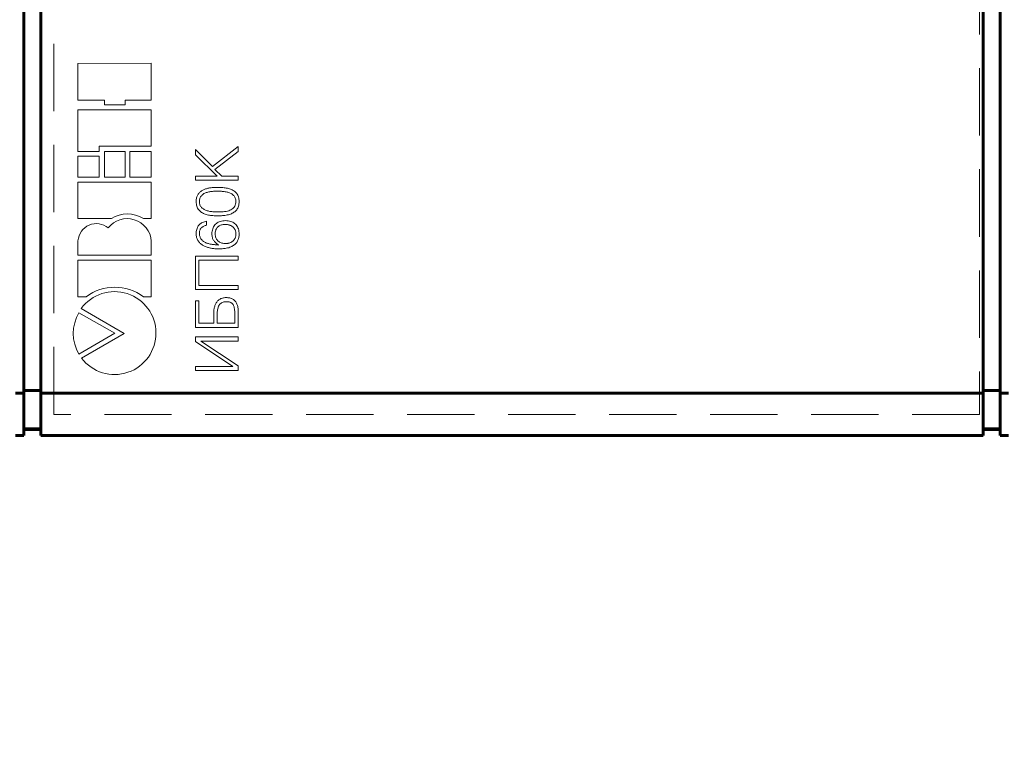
# Model space of a CAD drawing. Header units: millimetres. Extents: x 0 to 420, y 0 to 297.
# Tile 15 of 66: x 79 to 138, y 85 to 128. Entities that reach past the tile are written whole.
import ezdxf

# ---------------------------------------------------------------- set-up
doc = ezdxf.new("R2010")
doc.units = ezdxf.units.MM
for name, pattern in [('K5LT32769', [6, 4, -2]), ('K5LT_BASIC', [0]), ('K5LT_THIN', [0])]:
    doc.linetypes.add(name, pattern=pattern)
doc.layers.add('Системный слой', color=7, linetype='Continuous')
doc.layers.add('Слой 1', color=6, linetype='Continuous')

# ---------------------------------------------------------------- blocks, each defined once
blk = doc.blocks.new('U14')
at = {"layer": 'Системный слой', "linetype": 'K5LT32769', "lineweight": 0}
for p, q in [((81.174, 155.395), (136.174, 155.395)), ((81.174, 104.845), (81.174, 155.395)), ((136.174, 155.395), (136.174, 104.845)), ((136.174, 104.845), (81.174, 104.845))]:
    blk.add_line(p, q, dxfattribs=at)

msp = doc.modelspace()

# ---------------------------------------------------------------- linework, layer by layer
at = {"layer": 'Системный слой', "linetype": 'K5LT_BASIC', "lineweight": 60}
for p, q in [((79.395, 153.595), (79.395, 106.095)), ((137.395, 106.095), (137.395, 153.595)), ((80.395, 106.095), (80.395, 145.895)), ((80.395, 106.095), (80.395, 145.895)), ((136.395, 145.895), (136.395, 106.095)), ((78.895, 106.095), (79.395, 106.095)), ((80.395, 106.261), (79.395, 106.261)), ((79.395, 106.095), (79.395, 103.595)), ((80.395, 106.095), (136.395, 106.095)), ((80.395, 106.095), (80.395, 103.595)), ((136.395, 106.095), (80.395, 106.095)), ((136.395, 106.261), (137.395, 106.261)), ((136.395, 106.095), (136.395, 103.595)), ((137.395, 106.095), (137.895, 106.095)), ((137.395, 106.095), (137.395, 103.595)), ((79.395, 103.595), (78.895, 103.595)), ((80.395, 103.995), (79.395, 103.995)), ((79.395, 103.945), (80.395, 103.945)), ((136.395, 103.595), (80.395, 103.595)), ((136.395, 103.995), (137.395, 103.995)), ((136.395, 103.945), (137.395, 103.945)), ((137.895, 103.595), (137.395, 103.595))]:
    msp.add_line(p, q, dxfattribs=at)
at = {"layer": 'Слой 1', "linetype": 'K5LT_THIN', "lineweight": 18}
for p, q in [((82.606, 125.685), (86.965, 125.688)), ((82.606, 123.509), (82.606, 125.685)), ((86.965, 125.688), (86.965, 123.507)), ((84.175, 123.507), (82.606, 123.509)), ((84.175, 123.224), (84.175, 123.507)), ((85.418, 123.506), (85.418, 123.224)), ((86.965, 123.507), (85.419, 123.507)), ((82.606, 122.925), (86.965, 122.925)), ((82.606, 122.925), (82.606, 120.459)), ((84.175, 123.224), (85.418, 123.224)), ((86.965, 122.925), (86.965, 120.759)), ((86.965, 120.759), (83.875, 120.759)), ((83.875, 120.759), (83.875, 120.459)), ((90.596, 119.565), (89.581, 120.571)), ((89.581, 120.571), (89.581, 120.256)), ((92.131, 120.749), (90.596, 119.565)), ((92.131, 120.453), (92.131, 120.749)), ((83.875, 120.459), (82.606, 120.459)), ((82.606, 118.937), (82.606, 120.177)), ((82.606, 120.177), (83.875, 120.177)), ((83.875, 120.177), (83.875, 118.937)), ((84.175, 118.937), (84.175, 120.459)), ((84.175, 120.459), (85.418, 120.459)), ((85.418, 120.459), (85.418, 118.937)), ((85.697, 118.937), (85.697, 120.459)), ((85.697, 120.459), (86.965, 120.459)), ((86.965, 120.459), (86.965, 118.937)), ((89.581, 120.256), (90.868, 118.992)), ((90.747, 119.391), (92.131, 120.453)), ((91.145, 118.992), (90.747, 119.391)), ((82.606, 118.937), (83.875, 118.937)), ((84.175, 118.937), (85.418, 118.937)), ((86.965, 118.937), (85.697, 118.937)), ((89.581, 118.992), (89.581, 118.75)), ((90.868, 118.992), (89.581, 118.992)), ((92.131, 118.992), (91.145, 118.992)), ((92.131, 118.75), (92.131, 118.992)), ((82.606, 118.633), (86.965, 118.633)), ((82.606, 118.633), (82.606, 116.467)), ((86.965, 118.633), (86.965, 116.467)), ((89.581, 118.75), (92.131, 118.75)), ((90.059, 118.178), (90.018, 118.158)), ((90.102, 118.197), (90.059, 118.178)), ((90.146, 118.214), (90.102, 118.197)), ((90.191, 118.23), (90.146, 118.214)), ((90.237, 118.244), (90.191, 118.23)), ((90.283, 118.257), (90.237, 118.244)), ((90.331, 118.269), (90.283, 118.257)), ((90.379, 118.279), (90.331, 118.269)), ((90.428, 118.288), (90.379, 118.279)), ((90.478, 118.296), (90.428, 118.288)), ((90.528, 118.302), (90.478, 118.296)), ((90.578, 118.307), (90.528, 118.302)), ((90.628, 118.312), (90.578, 118.307)), ((90.678, 118.315), (90.628, 118.312)), ((90.728, 118.318), (90.678, 118.315)), ((90.778, 118.32), (90.728, 118.318)), ((90.828, 118.322), (90.778, 118.32)), ((90.877, 118.323), (90.828, 118.322)), ((90.927, 118.322), (90.877, 118.323)), ((91.001, 118.322), (90.927, 118.322)), ((91.073, 118.32), (91.001, 118.322)), ((91.145, 118.317), (91.073, 118.32)), ((91.215, 118.311), (91.145, 118.317)), ((91.284, 118.304), (91.215, 118.311)), ((91.351, 118.295), (91.284, 118.304)), ((91.418, 118.284), (91.351, 118.295)), ((91.483, 118.272), (91.418, 118.284)), ((91.546, 118.258), (91.483, 118.272)), ((91.608, 118.241), (91.546, 118.258)), ((91.667, 118.221), (91.608, 118.241)), ((91.723, 118.198), (91.667, 118.221)), ((91.777, 118.173), (91.723, 118.198)), ((91.827, 118.144), (91.777, 118.173)), ((89.638, 117.598), (89.633, 117.541)), ((89.646, 117.652), (89.638, 117.598)), ((89.657, 117.704), (89.646, 117.652)), ((89.67, 117.753), (89.657, 117.704)), ((89.686, 117.8), (89.67, 117.753)), ((89.705, 117.844), (89.686, 117.8)), ((89.727, 117.885), (89.705, 117.844)), ((89.752, 117.924), (89.727, 117.885)), ((89.779, 117.96), (89.752, 117.924)), ((89.808, 117.995), (89.779, 117.96)), ((89.838, 118.027), (89.808, 117.995)), ((89.832, 117.582), (89.843, 117.632)), ((89.87, 118.057), (89.838, 118.027)), ((89.843, 117.632), (89.857, 117.68)), ((89.857, 117.68), (89.874, 117.723)), ((89.904, 118.085), (89.87, 118.057)), ((89.874, 117.723), (89.896, 117.764)), ((89.896, 117.764), (89.921, 117.802)), ((89.94, 118.111), (89.904, 118.085)), ((89.921, 117.802), (89.95, 117.837)), ((89.978, 118.136), (89.94, 118.111)), ((89.95, 117.837), (89.982, 117.868)), ((90.018, 118.158), (89.978, 118.136)), ((89.982, 117.868), (90.018, 117.897)), ((90.018, 117.897), (90.055, 117.924)), ((90.055, 117.924), (90.095, 117.949)), ((90.095, 117.949), (90.137, 117.971)), ((90.137, 117.971), (90.182, 117.992)), ((90.182, 117.992), (90.228, 118.01)), ((90.228, 118.01), (90.277, 118.026)), ((90.277, 118.026), (90.328, 118.039)), ((90.328, 118.039), (90.381, 118.051)), ((90.381, 118.051), (90.436, 118.061)), ((90.436, 118.061), (90.491, 118.07)), ((90.491, 118.07), (90.547, 118.077)), ((90.547, 118.077), (90.604, 118.083)), ((90.604, 118.083), (90.662, 118.088)), ((90.662, 118.088), (90.721, 118.092)), ((90.721, 118.092), (90.78, 118.094)), ((90.78, 118.094), (90.84, 118.095)), ((90.84, 118.095), (90.9, 118.095)), ((90.9, 118.095), (90.957, 118.096)), ((90.957, 118.096), (91.015, 118.095)), ((91.015, 118.095), (91.071, 118.093)), ((91.071, 118.093), (91.128, 118.09)), ((91.128, 118.09), (91.184, 118.085)), ((91.184, 118.085), (91.241, 118.08)), ((91.241, 118.08), (91.297, 118.073)), ((91.297, 118.073), (91.352, 118.066)), ((91.352, 118.066), (91.408, 118.057)), ((91.408, 118.057), (91.462, 118.046)), ((91.462, 118.046), (91.513, 118.033)), ((91.513, 118.033), (91.563, 118.017)), ((91.563, 118.017), (91.611, 118)), ((91.611, 118), (91.656, 117.98)), ((91.656, 117.98), (91.7, 117.958)), ((91.7, 117.958), (91.741, 117.934)), ((91.741, 117.934), (91.781, 117.908)), ((91.781, 117.908), (91.818, 117.88)), ((91.818, 117.88), (91.853, 117.848)), ((91.876, 118.113), (91.827, 118.144)), ((91.853, 117.848), (91.884, 117.814)), ((91.921, 118.08), (91.876, 118.113)), ((91.884, 117.814), (91.91, 117.776)), ((91.91, 117.776), (91.933, 117.735)), ((91.964, 118.043), (91.921, 118.08)), ((91.933, 117.735), (91.952, 117.69)), ((91.952, 117.69), (91.968, 117.643)), ((92.004, 118.004), (91.964, 118.043)), ((91.968, 117.643), (91.979, 117.592)), ((91.979, 117.592), (91.986, 117.538)), ((92.04, 117.961), (92.004, 118.004)), ((92.072, 117.914), (92.04, 117.961)), ((92.1, 117.864), (92.072, 117.914)), ((92.124, 117.81), (92.1, 117.864)), ((92.143, 117.752), (92.124, 117.81)), ((92.159, 117.69), (92.143, 117.752)), ((92.17, 117.624), (92.159, 117.69)), ((92.178, 117.555), (92.17, 117.624)), ((89.633, 117.541), (89.631, 117.481)), ((89.631, 117.481), (89.635, 117.404)), ((89.635, 117.404), (89.642, 117.332)), ((89.642, 117.332), (89.655, 117.263)), ((89.655, 117.263), (89.671, 117.199)), ((89.671, 117.199), (89.692, 117.139)), ((89.692, 117.139), (89.718, 117.083)), ((89.718, 117.083), (89.747, 117.032)), ((89.747, 117.032), (89.781, 116.984)), ((89.823, 117.472), (89.826, 117.529)), ((89.826, 117.42), (89.823, 117.472)), ((89.826, 117.529), (89.832, 117.582)), ((89.833, 117.369), (89.826, 117.42)), ((89.843, 117.322), (89.833, 117.369)), ((89.857, 117.277), (89.843, 117.322)), ((89.875, 117.235), (89.857, 117.277)), ((89.897, 117.196), (89.875, 117.235)), ((89.923, 117.159), (89.897, 117.196)), ((89.952, 117.126), (89.923, 117.159)), ((89.985, 117.095), (89.952, 117.126)), ((90.021, 117.066), (89.985, 117.095)), ((90.06, 117.039), (90.021, 117.066)), ((90.101, 117.015), (90.06, 117.039)), ((90.144, 116.992), (90.101, 117.015)), ((91.757, 117.024), (91.697, 116.991)), ((91.81, 117.063), (91.757, 117.024)), ((91.857, 117.107), (91.81, 117.063)), ((91.896, 117.156), (91.857, 117.107)), ((91.928, 117.21), (91.896, 117.156)), ((91.954, 117.27), (91.928, 117.21)), ((91.973, 117.335), (91.954, 117.27)), ((91.984, 117.406), (91.973, 117.335)), ((91.989, 117.481), (91.984, 117.406)), ((91.986, 117.538), (91.989, 117.481)), ((92.04, 116.996), (92.072, 117.043)), ((92.072, 117.043), (92.1, 117.094)), ((92.1, 117.094), (92.124, 117.149)), ((92.124, 117.149), (92.144, 117.208)), ((92.144, 117.208), (92.159, 117.27)), ((92.159, 117.27), (92.171, 117.337)), ((92.171, 117.337), (92.178, 117.407)), ((92.181, 117.481), (92.178, 117.555)), ((92.178, 117.407), (92.181, 117.481)), ((82.606, 116.467), (84.595, 116.467)), ((86.493, 116.467), (86.965, 116.467)), ((89.781, 116.984), (89.82, 116.941)), ((89.82, 116.941), (89.862, 116.902)), ((89.862, 116.902), (89.907, 116.866)), ((89.907, 116.866), (89.954, 116.832)), ((89.954, 116.832), (90.004, 116.802)), ((90.004, 116.802), (90.056, 116.774)), ((90.056, 116.774), (90.111, 116.75)), ((90.111, 116.75), (90.169, 116.728)), ((90.189, 116.971), (90.144, 116.992)), ((90.169, 116.728), (90.229, 116.709)), ((90.237, 116.953), (90.189, 116.971)), ((90.229, 116.709), (90.292, 116.693)), ((90.286, 116.936), (90.237, 116.953)), ((90.338, 116.921), (90.286, 116.936)), ((90.292, 116.693), (90.356, 116.68)), ((90.392, 116.909), (90.338, 116.921)), ((90.356, 116.68), (90.421, 116.669)), ((90.449, 116.898), (90.392, 116.909)), ((90.421, 116.669), (90.487, 116.659)), ((90.506, 116.889), (90.449, 116.898)), ((90.487, 116.659), (90.554, 116.651)), ((90.564, 116.881), (90.506, 116.889)), ((90.554, 116.651), (90.621, 116.644)), ((90.622, 116.875), (90.564, 116.881)), ((90.621, 116.644), (90.69, 116.639)), ((90.681, 116.87), (90.622, 116.875)), ((90.742, 116.866), (90.681, 116.87)), ((90.69, 116.639), (90.759, 116.636)), ((90.803, 116.863), (90.742, 116.866)), ((90.759, 116.636), (90.829, 116.634)), ((90.864, 116.862), (90.803, 116.863)), ((90.829, 116.634), (90.9, 116.634)), ((90.927, 116.862), (90.864, 116.862)), ((90.9, 116.634), (90.977, 116.634)), ((91.032, 116.862), (90.927, 116.862)), ((90.977, 116.634), (91.053, 116.636)), ((91.133, 116.866), (91.032, 116.862)), ((91.053, 116.636), (91.127, 116.64)), ((91.127, 116.64), (91.2, 116.646)), ((91.229, 116.873), (91.133, 116.866)), ((91.2, 116.646), (91.271, 116.653)), ((91.319, 116.884), (91.229, 116.873)), ((91.271, 116.653), (91.341, 116.662)), ((91.405, 116.898), (91.319, 116.884)), ((91.341, 116.662), (91.409, 116.672)), ((91.485, 116.916), (91.405, 116.898)), ((91.409, 116.672), (91.475, 116.685)), ((91.475, 116.685), (91.541, 116.699)), ((91.561, 116.938), (91.485, 116.916)), ((91.541, 116.699), (91.603, 116.716)), ((91.631, 116.963), (91.561, 116.938)), ((91.603, 116.716), (91.663, 116.736)), ((91.697, 116.991), (91.631, 116.963)), ((91.663, 116.736), (91.72, 116.759)), ((91.72, 116.759), (91.774, 116.784)), ((91.774, 116.784), (91.826, 116.813)), ((91.826, 116.813), (91.875, 116.844)), ((91.875, 116.844), (91.921, 116.877)), ((91.921, 116.877), (91.964, 116.914)), ((91.964, 116.914), (92.004, 116.953)), ((92.004, 116.953), (92.04, 116.996)), ((89.68, 115.879), (89.662, 115.824)), ((89.701, 115.932), (89.68, 115.879)), ((89.726, 115.982), (89.701, 115.932)), ((89.755, 116.029), (89.726, 115.982)), ((89.787, 116.074), (89.755, 116.029)), ((89.824, 116.115), (89.787, 116.074)), ((89.864, 116.153), (89.824, 116.115)), ((89.859, 115.798), (89.875, 115.831)), ((89.908, 116.187), (89.864, 116.153)), ((89.875, 115.831), (89.893, 115.863)), ((89.893, 115.863), (89.914, 115.892)), ((89.956, 116.217), (89.908, 116.187)), ((89.914, 115.892), (89.938, 115.92)), ((89.938, 115.92), (89.964, 115.945)), ((90.007, 116.243), (89.956, 116.217)), ((89.964, 115.945), (89.993, 115.968)), ((89.993, 115.968), (90.023, 115.989)), ((90.062, 116.266), (90.007, 116.243)), ((90.023, 115.989), (90.055, 116.008)), ((90.055, 116.008), (90.09, 116.025)), ((90.12, 116.284), (90.062, 116.266)), ((90.09, 116.025), (90.126, 116.04)), ((90.182, 116.299), (90.12, 116.284)), ((90.126, 116.04), (90.165, 116.054)), ((90.165, 116.054), (90.205, 116.065)), ((90.248, 116.31), (90.182, 116.299)), ((90.205, 116.065), (90.248, 116.074)), ((90.248, 116.074), (90.248, 116.31)), ((90.611, 115.857), (90.592, 115.788)), ((90.635, 115.922), (90.611, 115.857)), ((90.664, 115.983), (90.635, 115.922)), ((90.698, 116.039), (90.664, 115.983)), ((90.738, 116.091), (90.698, 116.039)), ((90.782, 116.138), (90.738, 116.091)), ((90.831, 116.182), (90.782, 116.138)), ((90.807, 115.825), (90.829, 115.869)), ((90.829, 115.869), (90.853, 115.909)), ((90.884, 116.22), (90.831, 116.182)), ((90.853, 115.909), (90.882, 115.946)), ((90.882, 115.946), (90.915, 115.979)), ((90.941, 116.254), (90.884, 116.22)), ((90.915, 115.979), (90.951, 116.009)), ((91.002, 116.282), (90.941, 116.254)), ((90.951, 116.009), (90.991, 116.035)), ((90.991, 116.035), (91.035, 116.058)), ((91.067, 116.305), (91.002, 116.282)), ((91.035, 116.058), (91.081, 116.077)), ((91.137, 116.324), (91.067, 116.305)), ((91.081, 116.077), (91.131, 116.093)), ((91.131, 116.093), (91.184, 116.105)), ((91.21, 116.337), (91.137, 116.324)), ((91.184, 116.105), (91.241, 116.114)), ((91.288, 116.345), (91.21, 116.337)), ((91.241, 116.114), (91.3, 116.119)), ((91.369, 116.348), (91.288, 116.345)), ((91.3, 116.119), (91.363, 116.121)), ((91.363, 116.121), (91.397, 116.12)), ((91.452, 116.345), (91.369, 116.348)), ((91.397, 116.12), (91.431, 116.119)), ((91.431, 116.119), (91.464, 116.116)), ((91.53, 116.337), (91.452, 116.345)), ((91.464, 116.116), (91.497, 116.111)), ((91.497, 116.111), (91.53, 116.105)), ((91.605, 116.324), (91.53, 116.337)), ((91.53, 116.105), (91.563, 116.098)), ((91.563, 116.098), (91.595, 116.089)), ((91.595, 116.089), (91.627, 116.079)), ((91.675, 116.305), (91.605, 116.324)), ((91.627, 116.079), (91.659, 116.068)), ((91.659, 116.068), (91.69, 116.054)), ((91.741, 116.282), (91.675, 116.305)), ((91.69, 116.054), (91.72, 116.039)), ((91.72, 116.039), (91.748, 116.022)), ((91.802, 116.254), (91.741, 116.282)), ((91.748, 116.022), (91.776, 116.004)), ((91.776, 116.004), (91.802, 115.983)), ((91.86, 116.22), (91.802, 116.254)), ((91.802, 115.983), (91.827, 115.961)), ((91.827, 115.961), (91.851, 115.938)), ((91.851, 115.938), (91.873, 115.912)), ((91.913, 116.182), (91.86, 116.22)), ((91.873, 115.912), (91.895, 115.885)), ((91.895, 115.885), (91.914, 115.856)), ((91.963, 116.138), (91.913, 116.182)), ((91.914, 115.856), (91.931, 115.825)), ((92.008, 116.09), (91.963, 116.138)), ((92.048, 116.037), (92.008, 116.09)), ((92.082, 115.98), (92.048, 116.037)), ((92.112, 115.919), (92.082, 115.98)), ((92.136, 115.853), (92.112, 115.919)), ((92.155, 115.783), (92.136, 115.853)), ((89.633, 115.643), (89.631, 115.578)), ((89.631, 115.578), (89.633, 115.518)), ((89.639, 115.706), (89.633, 115.643)), ((89.633, 115.518), (89.639, 115.461)), ((89.649, 115.766), (89.639, 115.706)), ((89.639, 115.461), (89.647, 115.407)), ((89.647, 115.407), (89.659, 115.355)), ((89.662, 115.824), (89.649, 115.766)), ((89.659, 115.355), (89.673, 115.305)), ((89.673, 115.305), (89.691, 115.257)), ((89.691, 115.257), (89.711, 115.212)), ((89.823, 115.601), (89.825, 115.644)), ((89.825, 115.552), (89.823, 115.601)), ((89.825, 115.644), (89.829, 115.686)), ((89.829, 115.504), (89.825, 115.552)), ((89.829, 115.686), (89.837, 115.725)), ((89.836, 115.459), (89.829, 115.504)), ((89.846, 115.417), (89.836, 115.459)), ((89.837, 115.725), (89.847, 115.762)), ((89.858, 115.376), (89.846, 115.417)), ((89.847, 115.762), (89.859, 115.798)), ((89.873, 115.338), (89.858, 115.376)), ((89.89, 115.303), (89.873, 115.338)), ((89.91, 115.269), (89.89, 115.303)), ((89.932, 115.238), (89.91, 115.269)), ((90.57, 115.636), (90.567, 115.554)), ((90.567, 115.554), (90.569, 115.496)), ((90.569, 115.496), (90.575, 115.442)), ((90.578, 115.714), (90.57, 115.636)), ((90.575, 115.442), (90.583, 115.39)), ((90.592, 115.788), (90.578, 115.714)), ((90.583, 115.39), (90.594, 115.341)), ((90.594, 115.341), (90.608, 115.296)), ((90.608, 115.296), (90.625, 115.253)), ((90.625, 115.253), (90.644, 115.214)), ((90.758, 115.548), (90.761, 115.611)), ((90.762, 115.49), (90.758, 115.548)), ((90.761, 115.611), (90.767, 115.67)), ((90.77, 115.436), (90.762, 115.49)), ((90.767, 115.67), (90.776, 115.725)), ((90.782, 115.384), (90.77, 115.436)), ((90.776, 115.725), (90.79, 115.777)), ((90.798, 115.335), (90.782, 115.384)), ((90.79, 115.777), (90.807, 115.825)), ((90.818, 115.289), (90.798, 115.335)), ((90.843, 115.246), (90.818, 115.289)), ((90.871, 115.206), (90.843, 115.246)), ((91.912, 115.249), (91.892, 115.221)), ((91.929, 115.28), (91.912, 115.249)), ((91.944, 115.313), (91.929, 115.28)), ((91.931, 115.825), (91.946, 115.792)), ((91.957, 115.348), (91.944, 115.313)), ((91.946, 115.792), (91.959, 115.757)), ((91.968, 115.385), (91.957, 115.348)), ((91.959, 115.757), (91.969, 115.72)), ((91.977, 115.423), (91.968, 115.385)), ((91.969, 115.72), (91.977, 115.681)), ((91.977, 115.681), (91.983, 115.64)), ((91.983, 115.464), (91.977, 115.423)), ((91.983, 115.64), (91.987, 115.597)), ((91.987, 115.507), (91.983, 115.464)), ((91.987, 115.597), (91.989, 115.551)), ((91.989, 115.551), (91.987, 115.507)), ((92.131, 115.235), (92.146, 115.284)), ((92.146, 115.284), (92.159, 115.334)), ((92.169, 115.709), (92.155, 115.783)), ((92.159, 115.334), (92.169, 115.385)), ((92.178, 115.631), (92.169, 115.709)), ((92.169, 115.385), (92.176, 115.438)), ((92.176, 115.438), (92.18, 115.493)), ((92.181, 115.548), (92.178, 115.631)), ((92.18, 115.493), (92.181, 115.548)), ((82.606, 115.156), (82.606, 114.296)), ((86.965, 115.136), (86.965, 114.296)), ((89.711, 115.212), (89.734, 115.169)), ((89.734, 115.169), (89.761, 115.129)), ((89.761, 115.129), (89.789, 115.09)), ((89.789, 115.09), (89.82, 115.054)), ((89.82, 115.054), (89.853, 115.019)), ((89.853, 115.019), (89.887, 114.986)), ((89.887, 114.986), (89.923, 114.955)), ((89.923, 114.955), (89.962, 114.926)), ((89.957, 115.209), (89.932, 115.238)), ((89.984, 115.181), (89.957, 115.209)), ((89.962, 114.926), (90.002, 114.899)), ((90.012, 115.155), (89.984, 115.181)), ((90.002, 114.899), (90.044, 114.875)), ((90.041, 115.13), (90.012, 115.155)), ((90.072, 115.107), (90.041, 115.13)), ((90.044, 114.875), (90.088, 114.852)), ((90.105, 115.086), (90.072, 115.107)), ((90.088, 114.852), (90.134, 114.83)), ((90.139, 115.066), (90.105, 115.086)), ((90.134, 114.83), (90.18, 114.81)), ((90.175, 115.048), (90.139, 115.066)), ((90.212, 115.032), (90.175, 115.048)), ((90.18, 114.81), (90.227, 114.791)), ((90.251, 115.017), (90.212, 115.032)), ((90.227, 114.791), (90.274, 114.774)), ((90.29, 115.004), (90.251, 115.017)), ((90.274, 114.774), (90.323, 114.758)), ((90.33, 114.991), (90.29, 115.004)), ((90.323, 114.758), (90.372, 114.744)), ((90.37, 114.98), (90.33, 114.991)), ((90.411, 114.969), (90.37, 114.98)), ((90.372, 114.744), (90.422, 114.731)), ((90.453, 114.96), (90.411, 114.969)), ((90.422, 114.731), (90.473, 114.72)), ((90.495, 114.951), (90.453, 114.96)), ((90.473, 114.72), (90.525, 114.71)), ((90.538, 114.944), (90.495, 114.951)), ((90.525, 114.71), (90.578, 114.702)), ((90.581, 114.937), (90.538, 114.944)), ((90.578, 114.702), (90.63, 114.694)), ((90.624, 114.931), (90.581, 114.937)), ((90.667, 114.926), (90.624, 114.931)), ((90.63, 114.694), (90.682, 114.688)), ((90.644, 115.214), (90.666, 115.177)), ((90.666, 115.177), (90.691, 115.144)), ((90.71, 114.921), (90.667, 114.926)), ((90.682, 114.688), (90.734, 114.683)), ((90.691, 115.144), (90.717, 115.112)), ((90.752, 114.916), (90.71, 114.921)), ((90.717, 115.112), (90.744, 115.081)), ((90.734, 114.683), (90.785, 114.679)), ((90.744, 115.081), (90.772, 115.052)), ((90.793, 114.912), (90.752, 114.916)), ((90.772, 115.052), (90.8, 115.024)), ((90.785, 114.679), (90.837, 114.675)), ((90.835, 114.908), (90.793, 114.912)), ((90.8, 115.024), (90.83, 114.996)), ((90.83, 114.996), (90.86, 114.97)), ((90.875, 114.905), (90.835, 114.908)), ((90.837, 114.675), (90.888, 114.673)), ((90.86, 114.97), (90.891, 114.945)), ((90.904, 115.169), (90.871, 115.206)), ((90.916, 114.902), (90.875, 114.905)), ((90.888, 114.673), (90.938, 114.672)), ((90.891, 114.945), (90.923, 114.922)), ((90.941, 115.135), (90.904, 115.169)), ((90.956, 114.899), (90.916, 114.902)), ((90.923, 114.922), (90.956, 114.899)), ((90.938, 114.672), (90.989, 114.672)), ((90.982, 115.104), (90.941, 115.135)), ((91.024, 115.076), (90.982, 115.104)), ((90.989, 114.672), (91.084, 114.674)), ((91.068, 115.052), (91.024, 115.076)), ((91.115, 115.032), (91.068, 115.052)), ((91.084, 114.674), (91.174, 114.678)), ((91.163, 115.015), (91.115, 115.032)), ((91.214, 115.002), (91.163, 115.015)), ((91.174, 114.678), (91.261, 114.686)), ((91.267, 114.993), (91.214, 115.002)), ((91.261, 114.686), (91.343, 114.696)), ((91.321, 114.987), (91.267, 114.993)), ((91.378, 114.984), (91.321, 114.987)), ((91.343, 114.696), (91.421, 114.708)), ((91.41, 114.985), (91.378, 114.984)), ((91.441, 114.987), (91.41, 114.985)), ((91.421, 114.708), (91.494, 114.724)), ((91.473, 114.99), (91.441, 114.987)), ((91.505, 114.995), (91.473, 114.99)), ((91.494, 114.724), (91.563, 114.742)), ((91.536, 115.001), (91.505, 114.995)), ((91.567, 115.009), (91.536, 115.001)), ((91.563, 114.742), (91.628, 114.763)), ((91.599, 115.018), (91.567, 115.009)), ((91.63, 115.029), (91.599, 115.018)), ((91.628, 114.763), (91.688, 114.787)), ((91.662, 115.041), (91.63, 115.029)), ((91.692, 115.054), (91.662, 115.041)), ((91.688, 114.787), (91.745, 114.813)), ((91.721, 115.069), (91.692, 115.054)), ((91.749, 115.085), (91.721, 115.069)), ((91.745, 114.813), (91.798, 114.842)), ((91.775, 115.104), (91.749, 115.085)), ((91.801, 115.124), (91.775, 115.104)), ((91.798, 114.842), (91.847, 114.872)), ((91.825, 115.145), (91.801, 115.124)), ((91.849, 115.169), (91.825, 115.145)), ((91.847, 114.872), (91.893, 114.905)), ((91.871, 115.194), (91.849, 115.169)), ((91.892, 115.221), (91.871, 115.194)), ((91.893, 114.905), (91.935, 114.939)), ((91.935, 114.939), (91.973, 114.975)), ((91.973, 114.975), (92.008, 115.014)), ((92.008, 115.014), (92.039, 115.054)), ((92.039, 115.054), (92.066, 115.097)), ((92.066, 115.097), (92.09, 115.141)), ((92.09, 115.141), (92.112, 115.187)), ((92.112, 115.187), (92.131, 115.235)), ((86.965, 114.296), (82.606, 114.296)), ((92.131, 114.241), (89.581, 114.241)), ((89.581, 114.241), (89.581, 112.249)), ((92.131, 113.999), (92.131, 114.241)), ((82.606, 113.997), (86.965, 113.997)), ((82.606, 111.83), (82.606, 113.997)), ((86.965, 113.997), (86.965, 111.831)), ((89.787, 112.491), (89.787, 113.999)), ((89.787, 113.999), (92.131, 113.999)), ((92.131, 112.491), (89.787, 112.491)), ((92.131, 112.249), (92.131, 112.491)), ((82.606, 111.83), (83.096, 111.83)), ((86.475, 111.83), (86.965, 111.831)), ((89.581, 112.249), (92.131, 112.249)), ((91.192, 111.748), (91.142, 111.733)), ((91.244, 111.76), (91.192, 111.748)), ((91.3, 111.768), (91.244, 111.76)), ((91.358, 111.774), (91.3, 111.768)), ((91.42, 111.776), (91.358, 111.774)), ((91.462, 111.776), (91.42, 111.776)), ((91.504, 111.773), (91.462, 111.776)), ((91.545, 111.769), (91.504, 111.773)), ((91.585, 111.763), (91.545, 111.769)), ((91.624, 111.755), (91.585, 111.763)), ((91.663, 111.745), (91.624, 111.755)), ((91.701, 111.732), (91.663, 111.745)), ((89.787, 111.59), (89.581, 111.59)), ((89.581, 111.59), (89.581, 110.011)), ((89.787, 110.253), (89.787, 111.59)), ((90.705, 111.164), (90.696, 111.115)), ((90.716, 111.213), (90.705, 111.164)), ((90.729, 111.26), (90.716, 111.213)), ((90.744, 111.307), (90.729, 111.26)), ((90.76, 111.352), (90.744, 111.307)), ((90.778, 111.395), (90.76, 111.352)), ((90.799, 111.436), (90.778, 111.395)), ((90.822, 111.475), (90.799, 111.436)), ((90.848, 111.513), (90.822, 111.475)), ((90.876, 111.548), (90.848, 111.513)), ((90.906, 111.582), (90.876, 111.548)), ((90.939, 111.614), (90.906, 111.582)), ((90.912, 111.114), (90.927, 111.171)), ((90.927, 111.171), (90.944, 111.224)), ((90.974, 111.644), (90.939, 111.614)), ((90.944, 111.224), (90.965, 111.274)), ((90.965, 111.274), (90.989, 111.322)), ((91.012, 111.671), (90.974, 111.644)), ((90.989, 111.322), (91.016, 111.365)), ((91.052, 111.694), (91.012, 111.671)), ((91.016, 111.365), (91.049, 111.404)), ((91.049, 111.404), (91.086, 111.437)), ((91.096, 111.715), (91.052, 111.694)), ((91.086, 111.437), (91.128, 111.466)), ((91.142, 111.733), (91.096, 111.715)), ((91.128, 111.466), (91.175, 111.489)), ((91.175, 111.489), (91.227, 111.508)), ((91.227, 111.508), (91.283, 111.522)), ((91.283, 111.522), (91.345, 111.53)), ((91.345, 111.53), (91.411, 111.534)), ((91.411, 111.534), (91.458, 111.533)), ((91.458, 111.533), (91.503, 111.53)), ((91.503, 111.53), (91.545, 111.525)), ((91.545, 111.525), (91.584, 111.518)), ((91.584, 111.518), (91.621, 111.509)), ((91.621, 111.509), (91.655, 111.498)), ((91.655, 111.498), (91.687, 111.485)), ((91.687, 111.485), (91.715, 111.469)), ((91.738, 111.718), (91.701, 111.732)), ((91.715, 111.469), (91.741, 111.452)), ((91.774, 111.703), (91.738, 111.718)), ((91.741, 111.452), (91.765, 111.432)), ((91.765, 111.432), (91.787, 111.41)), ((91.808, 111.684), (91.774, 111.703)), ((91.787, 111.41), (91.807, 111.385)), ((91.807, 111.385), (91.825, 111.359)), ((91.842, 111.663), (91.808, 111.684)), ((91.825, 111.359), (91.842, 111.33)), ((91.873, 111.64), (91.842, 111.663)), ((91.842, 111.33), (91.856, 111.3)), ((91.856, 111.3), (91.869, 111.267)), ((91.869, 111.267), (91.88, 111.232)), ((91.903, 111.613), (91.873, 111.64)), ((91.88, 111.232), (91.889, 111.195)), ((91.889, 111.195), (91.897, 111.155)), ((91.897, 111.155), (91.904, 111.113)), ((91.932, 111.584), (91.903, 111.613)), ((91.959, 111.552), (91.932, 111.584)), ((91.984, 111.517), (91.959, 111.552)), ((92.008, 111.48), (91.984, 111.517)), ((92.03, 111.44), (92.008, 111.48)), ((92.051, 111.397), (92.03, 111.44)), ((92.069, 111.35), (92.051, 111.397)), ((92.085, 111.3), (92.069, 111.35)), ((92.098, 111.247), (92.085, 111.3)), ((92.11, 111.19), (92.098, 111.247)), ((92.118, 111.129), (92.11, 111.19)), ((82.662, 110.881), (84.796, 109.665)), ((85.356, 109.64), (82.795, 111.127)), ((90.679, 110.963), (90.676, 110.911)), ((90.676, 110.911), (90.676, 110.858)), ((90.676, 110.858), (90.676, 110.253)), ((90.683, 111.015), (90.679, 110.963)), ((90.688, 111.065), (90.683, 111.015)), ((90.696, 111.115), (90.688, 111.065)), ((90.882, 110.859), (90.885, 110.927)), ((90.882, 110.788), (90.882, 110.859)), ((90.882, 110.253), (90.882, 110.788)), ((90.885, 110.927), (90.891, 110.993)), ((90.891, 110.993), (90.9, 111.055)), ((90.9, 111.055), (90.912, 111.114)), ((91.904, 111.113), (91.91, 111.069)), ((91.91, 111.069), (91.915, 111.022)), ((91.915, 111.022), (91.919, 110.973)), ((91.919, 110.973), (91.922, 110.922)), ((91.922, 110.922), (91.924, 110.869)), ((91.924, 110.869), (91.924, 110.813)), ((91.924, 110.813), (91.924, 110.755)), ((91.924, 110.755), (91.924, 110.253)), ((92.125, 111.065), (92.118, 111.129)), ((92.129, 110.997), (92.125, 111.065)), ((92.131, 110.926), (92.129, 110.997)), ((92.131, 110.011), (92.131, 110.926)), ((89.581, 110.011), (92.131, 110.011)), ((90.676, 110.253), (89.787, 110.253)), ((91.924, 110.253), (90.882, 110.253)), ((82.662, 108.423), (84.796, 109.665)), ((82.821, 108.181), (85.356, 109.64)), ((92.131, 109.439), (89.581, 109.439)), ((89.581, 109.439), (89.581, 109.164)), ((92.131, 109.197), (92.131, 109.439)), ((89.581, 109.164), (91.809, 107.692)), ((89.905, 109.191), (89.905, 109.197)), ((89.905, 109.197), (92.131, 109.197)), ((92.131, 107.724), (89.905, 109.191)), ((89.581, 107.686), (89.581, 107.444)), ((91.809, 107.686), (89.581, 107.686)), ((91.809, 107.692), (91.809, 107.686)), ((92.131, 107.444), (92.131, 107.724)), ((89.581, 107.444), (92.131, 107.444))]:
    msp.add_line(p, q, dxfattribs=at)
for centre, radius, start, end in [((85.536, 115.033), 1.432, 4.12951, 142.10548), ((85.544, 115.004), 1.743, 57.01322, 122.98678), ((83.701, 115.07), 1.098, 50.09275, 175.51505), ((84.794, 109.546), 2.846, 53.38855, 126.61145), ((84.781, 109.671), 2.462, 217.24215, 143.74143), ((84.76, 109.652), 2.432, 149.64889, 210.3514)]:
    msp.add_arc(centre, radius, start, end, dxfattribs=at)

# ---------------------------------------------------------------- block references
at = {"layer": 'Системный слой'}
msp.add_blockref('U14', (0, 0), dxfattribs=at)

doc.saveas('drawing.dxf')
